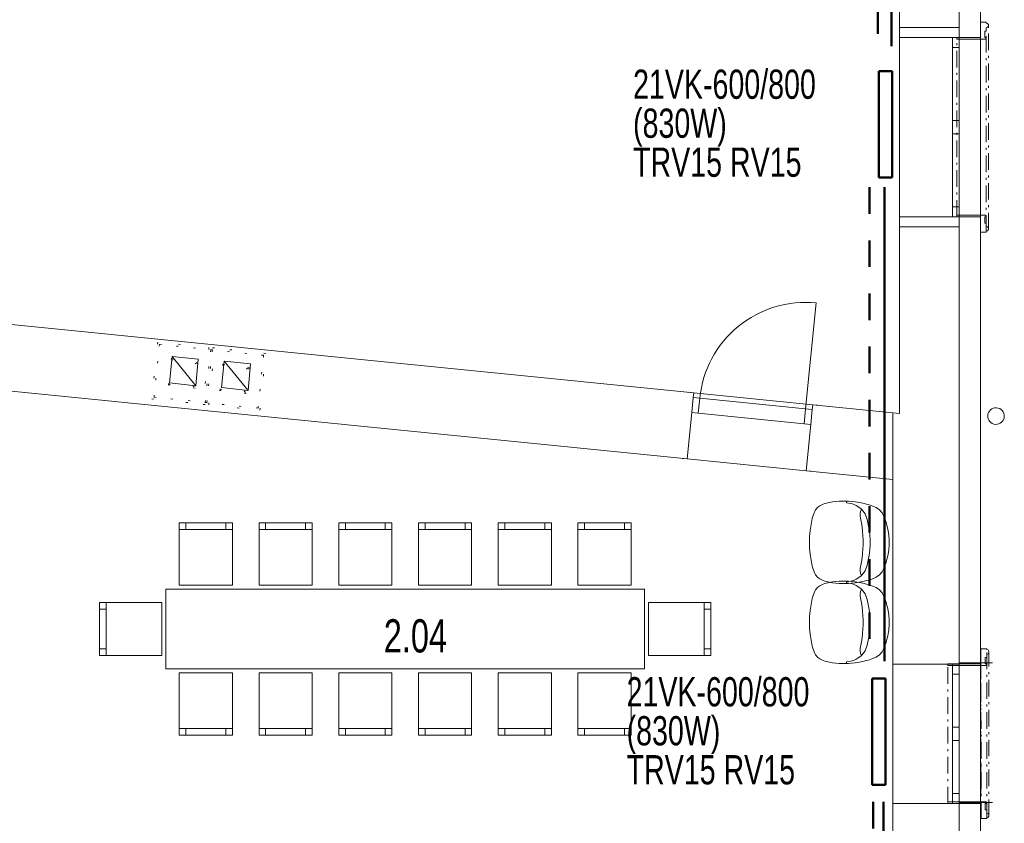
# Model space of a CAD drawing. Header units: millimetres. Extents: x 28262 to 240133, y -152087 to 56534.
# Tile 70 of 107: x 155195 to 162604, y -31110 to -25062. Entities that reach past the tile are written whole.
import ezdxf

# ---------------------------------------------------------------- set-up
doc = ezdxf.new("R2010")
doc.units = ezdxf.units.MM
doc.header["$MEASUREMENT"] = 0
for name, pattern in [('Tečkovaná L', [257.5, 15, -242.5]), ('Čerchovaná M', [225, 125, -42.5, 15, -42.5]), ('Čerchovaná S', [175, 75, -42.5, 15, -42.5]), ('Čárkovaná M', [400, 200, -200])]:
    doc.linetypes.add(name, pattern=pattern)
doc.layers.get('0').update_dxf_attribs({"lineweight": 9})
for name, color, linetype, lineweight in [('--písmo', 7, 'Continuous', 25), ('--TOPEN', 6, 'Continuous', 50), ('--TOPEN_POPIS', 7, 'Continuous', 25), ('--TOPEN_PR_OT', 6, 'Continuous', 50), ('--TOPEN_VR_OT', 5, 'Čárkovaná M', 50), ('Konstrukce - nosné', 7, 'Continuous', 9), ('Nové_3D prvky fasada nove', 7, 'Continuous', 9), ('Nové_3D prvky fasada stavajici', 7, 'Continuous', 13), ('Nové_Interiér - nábytek', 9, 'Continuous', 9), ('Nové_Konstrukce - nosné', 7, 'Continuous', 9), ('Nové_Otvory – Dveře', 7, 'Continuous', 9), ('Nové_Otvory – Okna', 7, 'Continuous', 9), ('Výplně – Řezové', 7, 'Continuous', 9)]:
    doc.layers.add(name, color=color, linetype=linetype, lineweight=lineweight)
doc.layers.add('NonPlottable_0', color=7, linetype='Continuous', lineweight=13, plot=False)
doc.styles.add('styl1', font='arial.ttf', dxfattribs={"width": 0.7, "height": 250})
doc.styles.add('styl5', font='arial.ttf', dxfattribs={"width": 0.7, "height": 220})

msp = doc.modelspace()

# ---------------------------------------------------------------- linework, layer by layer
at = {"layer": '--TOPEN'}
for p, q in [((161659.1, -25449.1), (161659.1, -26249.1)), ((161659.1, -25449.1), (161759.1, -25449.1)), ((161759.1, -26249.1), (161759.1, -25449.1)), ((161659.1, -26249.1), (161759.1, -26249.1)), ((161610.5, -30021.7), (161610.5, -30821.7)), ((161610.5, -30021.7), (161710.5, -30021.7)), ((161710.5, -30821.7), (161710.5, -30021.7)), ((161610.5, -30821.7), (161710.5, -30821.7))]:
    msp.add_line(p, q, dxfattribs=at)
at = {"layer": '--TOPEN_PR_OT'}
for p, q in [((161754.2, -23369.2), (161754.2, -25261.3)), ((161703.1, -26322.9), (161703.1, -29889)), ((161695.9, -30949.3), (161695.9, -32890.5))]:
    msp.add_line(p, q, dxfattribs=at)
at = {"layer": '--TOPEN_VR_OT'}
for p, q in [((161652.1, -23369.2), (161652.1, -25261.3)), ((161588.3, -26322.9), (161588.3, -29889)), ((161616.9, -30949.3), (161616.9, -32912.4))]:
    msp.add_line(p, q, dxfattribs=at)
at = {"linetype": 'Continuous'}
msp.add_line((162265, -35722.3), (162265, -18100.3), dxfattribs=at)
at = {"layer": 'Konstrukce - nosné', "linetype": 'Continuous'}
for p, q in [((161815, -23610.4), (161815, -25120.7)), ((162265, -25120.7), (162265, -23610.4)), ((162115, -25120.7), (161815, -25120.7)), ((162165, -25120.7), (162115, -25120.7)), ((162265, -25120.7), (162165, -25120.7)), ((162115, -26620.7), (161815, -26620.7)), ((161815, -26620.7), (161815, -28025.5)), ((162165, -26620.7), (162115, -26620.7)), ((162265, -26620.7), (162165, -26620.7)), ((162265, -28025.5), (162265, -26620.7)), ((160266.4, -27870.3), (154339.3, -27276.2)), ((154289.4, -27773.7), (160216.5, -28367.8)), ((160266.4, -27870.3), (160229.5, -27866.6)), ((160251.4, -28019.6), (160262.9, -27905.2)), ((160262.9, -27905.2), (160266.4, -27870.3)), ((161146.9, -28109.3), (161158.4, -27994.9)), ((161158.4, -27994.9), (161161.9, -27960.1)), ((161161.9, -27960.1), (161198.7, -27963.8)), ((161814.8, -28025.5), (161161.9, -27960.1)), ((160216.5, -28367.8), (160251.4, -28019.6)), ((160216.5, -28367.8), (160251.4, -28019.6)), ((161764.8, -28025.5), (161764.8, -29912.2)), ((162264.8, -29912.2), (162264.8, -28025.5)), ((161112, -28457.6), (161146.9, -28109.3)), ((161112, -28457.6), (161146.9, -28109.3)), ((160216.5, -28367.8), (160179.7, -28364.1)), ((161112, -28457.6), (161148.8, -28461.3)), ((161112, -28457.6), (161764.9, -28523.1)), ((162214.8, -29912.2), (161764.8, -29912.2)), ((162264.8, -29912.2), (162214.8, -29912.2)), ((162214.8, -30962.2), (161764.8, -30962.2)), ((161764.8, -30962.2), (161764.8, -31408.9)), ((162264.8, -30962.2), (162214.8, -30962.2)), ((162264.8, -31408.9), (162264.8, -30962.2))]:
    msp.add_line(p, q, dxfattribs=at)
at = {"layer": 'Konstrukce - nosné', "linetype": 'Tečkovaná L'}
for p, q in [((156233.7, -27488.7), (156189.6, -27916.4)), ((156247.1, -27505.2), (156206.1, -27903)), ((156206.1, -27903), (156247.1, -27505.2)), ((156661.5, -27532.8), (156233.7, -27488.7)), ((156645, -27546.2), (156247.1, -27505.2)), ((156247.1, -27505.2), (156645, -27546.2)), ((156618.9, -27529.9), (156574.8, -27957.7)), ((156632.3, -27546.4), (156591.2, -27944.3)), ((156591.2, -27944.3), (156632.3, -27546.4)), ((156603.9, -27944.1), (156645, -27546.2)), ((156645, -27546.2), (156603.9, -27944.1)), ((156617.3, -27960.6), (156661.5, -27532.8)), ((157046.7, -27574.1), (156618.9, -27529.9)), ((157030.2, -27587.5), (156632.3, -27546.4)), ((156632.3, -27546.4), (157030.2, -27587.5)), ((156315.8, -27813.8), (156336.3, -27614.9)), ((156336.3, -27614.9), (156535.3, -27635.4)), ((156336.3, -27614.9), (156514.7, -27834.4)), ((156989.1, -27985.3), (157030.2, -27587.5)), ((157030.2, -27587.5), (156989.1, -27985.3)), ((157002.5, -28001.8), (157046.7, -27574.1)), ((156315.8, -27813.8), (156535.3, -27635.4)), ((156535.3, -27635.4), (156514.7, -27834.4)), ((156701, -27855.1), (156721.5, -27656.1)), ((156701, -27855.1), (156920.5, -27676.7)), ((156721.5, -27656.1), (156920.5, -27676.7)), ((156721.5, -27656.1), (156899.9, -27875.6)), ((156920.5, -27676.7), (156899.9, -27875.6)), ((156514.7, -27834.4), (156315.8, -27813.8)), ((156899.9, -27875.6), (156701, -27855.1)), ((156189.6, -27916.4), (156617.3, -27960.6)), ((156206.1, -27903), (156603.9, -27944.1)), ((156603.9, -27944.1), (156206.1, -27903)), ((156574.8, -27957.7), (157002.5, -28001.8)), ((156591.2, -27944.3), (156989.1, -27985.3)), ((156989.1, -27985.3), (156591.2, -27944.3))]:
    msp.add_line(p, q, dxfattribs=at)
at = {"layer": 'NonPlottable_0'}
for p, q in [((162264.8, -23540.4), (162264.8, -25195.7)), ((162424.8, -25195.7), (162424.8, -23540.4)), ((162467.9, -25081.5), (162424.8, -25081.5)), ((162424.8, -25081.5), (162424.8, -25195.8)), ((162467.9, -25088.1), (162467.9, -25081.5)), ((162478.1, -25091.4), (162467.9, -25088.1)), ((162484.5, -25100.1), (162478.1, -25091.4)), ((162478.1, -25119.7), (162484.5, -25110.9)), ((162484.5, -25110.9), (162484.5, -25100.1)), ((162456.5, -25195.8), (162456.5, -25148)), ((162456.5, -25148), (162467.9, -25148)), ((162467.9, -25123), (162478.1, -25119.7)), ((162467.9, -25148), (162467.9, -25123)), ((162424.8, -25195.8), (162246.9, -25195.8)), ((162246.9, -25195.8), (162246.9, -25208.5)), ((162246.9, -25208.5), (162465.7, -25208.5)), ((162264.8, -25195.7), (162324.8, -25195.7)), ((162324.8, -25195.7), (162424.8, -25195.7)), ((162465.7, -25195.8), (162456.5, -25195.8)), ((162465.7, -25208.5), (162465.7, -25195.8)), ((162465.7, -26533.1), (162246.9, -26533.1)), ((162246.9, -26533.1), (162246.9, -26545.8)), ((162246.9, -26545.8), (162424.8, -26545.8)), ((162324.8, -26545.7), (162264.8, -26545.7)), ((162264.8, -26545.7), (162264.8, -29903.7)), ((162424.8, -26545.7), (162324.8, -26545.7)), ((162424.8, -29903.7), (162424.8, -26545.7)), ((162424.8, -26545.8), (162424.8, -26660.1)), ((162456.5, -26593.6), (162456.5, -26545.8)), ((162456.5, -26545.8), (162465.7, -26545.8)), ((162467.9, -26593.6), (162456.5, -26593.6)), ((162465.7, -26545.8), (162465.7, -26533.1)), ((162467.9, -26618.6), (162467.9, -26593.6)), ((162424.8, -26660.1), (162467.9, -26660.1)), ((162478.1, -26621.9), (162467.9, -26618.6)), ((162467.9, -26653.6), (162478.1, -26650.2)), ((162467.9, -26660.1), (162467.9, -26653.6)), ((162484.5, -26630.7), (162478.1, -26621.9)), ((162478.1, -26650.2), (162484.5, -26641.5)), ((162484.5, -26641.5), (162484.5, -26630.7)), ((162471, -29796.1), (162427.9, -29796.1)), ((162427.9, -29796.1), (162428, -29910.4)), ((162471, -29802.6), (162471, -29796.1)), ((162481.3, -29805.9), (162471, -29802.6)), ((162471, -29837.6), (162481.3, -29834.2)), ((162471, -29862.5), (162471, -29837.6)), ((162487.6, -29814.7), (162481.3, -29805.9)), ((162481.3, -29834.2), (162487.6, -29825.5)), ((162487.6, -29825.5), (162487.6, -29814.7)), ((162428, -29910.4), (162178.7, -29910.5)), ((162178.7, -29910.5), (162178.7, -29923.3)), ((162178.7, -29923.3), (162468.9, -29923.1)), ((162264.8, -29903.7), (162424.8, -29903.7)), ((162459.7, -29910.4), (162459.7, -29862.5)), ((162459.7, -29862.5), (162471, -29862.5)), ((162468.9, -29910.4), (162459.7, -29910.4)), ((162468.9, -29923.1), (162468.9, -29910.4)), ((162469.5, -30947.6), (162179.3, -30947.8)), ((162179.3, -30947.8), (162179.3, -30960.5)), ((162179.3, -30960.5), (162428.6, -30960.4)), ((162424.8, -30953.7), (162264.8, -30953.7)), ((162264.8, -30953.7), (162264.8, -32843.7)), ((162424.8, -32843.7), (162424.8, -30953.7)), ((162428.6, -30960.4), (162428.7, -31074.7)), ((162460.3, -31008.2), (162460.3, -30960.4)), ((162460.3, -30960.4), (162469.5, -30960.4)), ((162469.5, -30960.4), (162469.5, -30947.6)), ((162471.7, -31008.2), (162460.3, -31008.2)), ((162471.7, -31033.2), (162471.7, -31008.2)), ((162482, -31036.5), (162471.7, -31033.2)), ((162488.4, -31045.2), (162482, -31036.5)), ((162428.7, -31074.7), (162471.7, -31074.6)), ((162471.7, -31068.1), (162482, -31064.8)), ((162471.7, -31074.6), (162471.7, -31068.1)), ((162482, -31064.8), (162488.4, -31056)), ((162488.4, -31056), (162488.4, -31045.2))]:
    msp.add_line(p, q, dxfattribs=at)
at = {"layer": 'Nové_3D prvky fasada nove', "linetype": 'Čerchovaná M'}
for p, q in [((162424.8, -26660.1), (162424.8, -25081.5)), ((162424.8, -25081.5), (162467.9, -25081.5)), ((162424.8, -25195.8), (162424.8, -25081.5)), ((162424.8, -25081.5), (162467.9, -25081.5)), ((162467.9, -26660.1), (162467.9, -25081.5)), ((162467.9, -25081.5), (162467.9, -25088.1)), ((162467.9, -25088.1), (162478.1, -25091.4)), ((162467.9, -25088.1), (162478.1, -25091.4)), ((162478.1, -25091.4), (162484.5, -25100.1)), ((162478.1, -25091.4), (162484.5, -25100.1)), ((162484.5, -25110.9), (162478.1, -25119.7)), ((162484.5, -26641.5), (162484.5, -25100.1)), ((162484.5, -25100.1), (162484.5, -25110.9)), ((162456.5, -25148), (162456.5, -25195.8)), ((162467.9, -25148), (162456.5, -25148)), ((162478.1, -25119.7), (162467.9, -25123)), ((162467.9, -25123), (162467.9, -25148)), ((162246.9, -26545.8), (162246.9, -25195.8)), ((162246.9, -25195.8), (162424.8, -25195.8)), ((162246.9, -25208.5), (162246.9, -25195.8)), ((162246.9, -25195.8), (162424.8, -25195.8)), ((162465.7, -25208.5), (162246.9, -25208.5)), ((162456.5, -25195.8), (162465.7, -25195.8)), ((162465.7, -25195.8), (162465.7, -25208.5)), ((162465.7, -26533.1), (162246.9, -26533.1)), ((162246.9, -26533.1), (162246.9, -26545.8)), ((162246.9, -26545.8), (162424.8, -26545.8)), ((162246.9, -26545.8), (162424.8, -26545.8)), ((162424.8, -26545.8), (162424.8, -26660.1)), ((162456.5, -26545.8), (162465.7, -26545.8)), ((162456.5, -26593.6), (162456.5, -26545.8)), ((162467.9, -26593.6), (162456.5, -26593.6)), ((162465.7, -26545.8), (162465.7, -26533.1)), ((162467.9, -26618.6), (162467.9, -26593.6)), ((162424.8, -26660.1), (162467.9, -26660.1)), ((162424.8, -26660.1), (162467.9, -26660.1)), ((162478.1, -26621.9), (162467.9, -26618.6)), ((162467.9, -26653.6), (162478.1, -26650.2)), ((162467.9, -26653.6), (162478.1, -26650.2)), ((162467.9, -26660.1), (162467.9, -26653.6)), ((162484.5, -26630.7), (162478.1, -26621.9)), ((162478.1, -26650.2), (162484.5, -26641.5)), ((162478.1, -26650.2), (162484.5, -26641.5)), ((162484.5, -26641.5), (162484.5, -26630.7)), ((162428.7, -31074.7), (162427.9, -29796.1)), ((162427.9, -29796.1), (162471, -29796.1)), ((162428, -29910.4), (162427.9, -29796.1)), ((162427.9, -29796.1), (162471, -29796.1)), ((162471.7, -31074.6), (162471, -29796.1)), ((162471, -29796.1), (162471, -29802.6)), ((162471, -29802.6), (162481.3, -29805.9)), ((162471, -29802.6), (162481.3, -29805.9)), ((162481.3, -29834.2), (162471, -29837.6)), ((162471, -29837.6), (162471, -29862.5)), ((162481.3, -29805.9), (162487.6, -29814.7)), ((162481.3, -29805.9), (162487.6, -29814.7)), ((162487.6, -29825.5), (162481.3, -29834.2)), ((162488.4, -31056), (162487.6, -29814.7)), ((162487.6, -29814.7), (162487.6, -29825.5)), ((162178.7, -29910.5), (162428, -29910.4)), ((162178.7, -29910.5), (162428, -29910.4)), ((162179.3, -30960.5), (162178.7, -29910.5)), ((162178.7, -29923.3), (162178.7, -29910.5)), ((162468.9, -29923.1), (162178.7, -29923.3)), ((162459.7, -29862.5), (162459.7, -29910.4)), ((162471, -29862.5), (162459.7, -29862.5)), ((162459.7, -29910.4), (162468.9, -29910.4)), ((162468.9, -29910.4), (162468.9, -29923.1)), ((162469.5, -30947.6), (162179.3, -30947.8)), ((162179.3, -30947.8), (162179.3, -30960.5)), ((162179.3, -30960.5), (162428.6, -30960.4)), ((162179.3, -30960.5), (162428.6, -30960.4)), ((162428.6, -30960.4), (162428.7, -31074.7)), ((162460.3, -30960.4), (162469.5, -30960.4)), ((162460.3, -31008.2), (162460.3, -30960.4)), ((162469.5, -30960.4), (162469.5, -30947.6)), ((162471.7, -31008.2), (162460.3, -31008.2)), ((162471.7, -31033.2), (162471.7, -31008.2)), ((162482, -31036.5), (162471.7, -31033.2)), ((162488.4, -31045.2), (162482, -31036.5)), ((162428.7, -31074.7), (162471.7, -31074.6)), ((162428.7, -31074.7), (162471.7, -31074.6)), ((162471.7, -31068.1), (162482, -31064.8)), ((162471.7, -31068.1), (162482, -31064.8)), ((162471.7, -31074.6), (162471.7, -31068.1)), ((162482, -31064.8), (162488.4, -31056)), ((162482, -31064.8), (162488.4, -31056)), ((162488.4, -31056), (162488.4, -31045.2))]:
    msp.add_line(p, q, dxfattribs=at)
at = {"layer": 'Nové_3D prvky fasada nove', "linetype": 'Continuous'}
for p, q in [((162424.8, -25081.5), (162424.8, -25195.8)), ((162467.9, -25081.5), (162424.8, -25081.5)), ((162467.9, -25081.5), (162467.9, -25088.1)), ((162467.9, -25088.1), (162478.1, -25091.4)), ((162478.1, -25091.4), (162484.5, -25100.1)), ((162484.5, -25110.9), (162478.1, -25119.7)), ((162484.5, -25100.1), (162484.5, -25110.9)), ((162456.5, -25148), (162456.5, -25195.8)), ((162467.9, -25148), (162456.5, -25148)), ((162478.1, -25119.7), (162467.9, -25123)), ((162467.9, -25123), (162467.9, -25148)), ((162424.8, -25195.8), (162246.9, -25195.8)), ((162246.9, -25195.8), (162246.9, -25208.5)), ((162465.7, -25208.5), (162246.9, -25208.5)), ((162465.7, -25195.8), (162456.5, -25195.8)), ((162465.7, -25195.8), (162465.7, -25208.5)), ((162465.7, -26533.1), (162246.9, -26533.1)), ((162246.9, -26533.1), (162246.9, -26545.8)), ((162424.8, -26545.8), (162246.9, -26545.8)), ((162424.8, -26545.8), (162424.8, -26660.1)), ((162456.5, -26545.8), (162456.5, -26593.6)), ((162465.7, -26545.8), (162456.5, -26545.8)), ((162467.9, -26593.6), (162456.5, -26593.6)), ((162465.7, -26533.1), (162465.7, -26545.8)), ((162467.9, -26593.6), (162467.9, -26618.6)), ((162467.9, -26660.1), (162424.8, -26660.1)), ((162467.9, -26618.6), (162478.1, -26621.9)), ((162478.1, -26650.2), (162467.9, -26653.6)), ((162467.9, -26653.6), (162467.9, -26660.1)), ((162478.1, -26621.9), (162484.5, -26630.7)), ((162484.5, -26641.5), (162478.1, -26650.2)), ((162484.5, -26630.7), (162484.5, -26641.5)), ((162427.9, -29796.1), (162428, -29910.4)), ((162471, -29796.1), (162427.9, -29796.1)), ((162471, -29796.1), (162471, -29802.6)), ((162471, -29802.6), (162481.3, -29805.9)), ((162481.3, -29834.2), (162471, -29837.6)), ((162471, -29837.6), (162471, -29862.5)), ((162481.3, -29805.9), (162487.6, -29814.7)), ((162487.6, -29825.5), (162481.3, -29834.2)), ((162487.6, -29814.7), (162487.6, -29825.5)), ((162428, -29910.4), (162178.7, -29910.5)), ((162178.7, -29910.5), (162178.7, -29923.3)), ((162468.9, -29923.1), (162178.7, -29923.3)), ((162459.7, -29862.5), (162459.7, -29910.4)), ((162471, -29862.5), (162459.7, -29862.5)), ((162468.9, -29910.4), (162459.7, -29910.4)), ((162468.9, -29910.4), (162468.9, -29923.1)), ((162469.5, -30947.6), (162179.3, -30947.8)), ((162179.3, -30947.8), (162179.3, -30960.5)), ((162428.6, -30960.4), (162179.3, -30960.5)), ((162428.6, -30960.4), (162428.7, -31074.7)), ((162460.3, -30960.4), (162460.3, -31008.2)), ((162469.5, -30960.4), (162460.3, -30960.4)), ((162469.5, -30947.6), (162469.5, -30960.4)), ((162471.7, -31008.2), (162460.3, -31008.2)), ((162471.7, -31008.2), (162471.7, -31033.2)), ((162471.7, -31033.2), (162482, -31036.5)), ((162482, -31036.5), (162488.4, -31045.2)), ((162471.7, -31074.6), (162428.7, -31074.7)), ((162482, -31064.8), (162471.7, -31068.1)), ((162471.7, -31068.1), (162471.7, -31074.6)), ((162488.4, -31056), (162482, -31064.8)), ((162488.4, -31045.2), (162488.4, -31056))]:
    msp.add_line(p, q, dxfattribs=at)
at = {"layer": 'Nové_3D prvky fasada nove', "linetype": 'Čerchovaná S'}
for p, q in [((162424.8, -26660.1), (162424.8, -25081.5)), ((162428.3, -31075.7), (162427.9, -29796.1))]:
    msp.add_line(p, q, dxfattribs=at)
at = {"layer": 'Nové_3D prvky fasada stavajici', "linetype": 'Continuous'}
for start, end in [(356.29402, 176.29402), (176.29402, 356.29402)]:
    msp.add_arc((162541.1, -28045.5), 62.5, start, end, dxfattribs=at)
at = {"layer": 'Nové_Interiér - nábytek', "linetype": 'Continuous'}
for p, q in [((156796, -28848), (156396, -28848)), ((156396, -28848), (156396, -29318)), ((156446, -28898), (156446, -28848)), ((156746, -28898), (156746, -28848)), ((156796, -29318), (156796, -28848)), ((157396, -28848), (156996, -28848)), ((156996, -28848), (156996, -29318)), ((157046, -28898), (157046, -28848)), ((157346, -28898), (157346, -28848)), ((157396, -29318), (157396, -28848)), ((157996, -28848), (157596, -28848)), ((157596, -28848), (157596, -29318)), ((157646, -28898), (157646, -28848)), ((157946, -28898), (157946, -28848)), ((157996, -29318), (157996, -28848)), ((158596, -28848), (158196, -28848)), ((158196, -28848), (158196, -29318)), ((158246, -28898), (158246, -28848)), ((158546, -28898), (158546, -28848)), ((158596, -29318), (158596, -28848)), ((159196, -28848), (158796, -28848)), ((158796, -28848), (158796, -29318)), ((158846, -28898), (158846, -28848)), ((159146, -28898), (159146, -28848)), ((159196, -29318), (159196, -28848)), ((159796, -28848), (159396, -28848)), ((159396, -28848), (159396, -29318)), ((159446, -28898), (159446, -28848)), ((159746, -28898), (159746, -28848)), ((159796, -29318), (159796, -28848)), ((156396, -28898), (156796, -28898)), ((156996, -28898), (157396, -28898)), ((157596, -28898), (157996, -28898)), ((158196, -28898), (158596, -28898)), ((158796, -28898), (159196, -28898)), ((159396, -28898), (159796, -28898)), ((156396, -29318), (156796, -29318)), ((156996, -29318), (157396, -29318)), ((157596, -29318), (157996, -29318)), ((158196, -29318), (158596, -29318)), ((158796, -29318), (159196, -29318)), ((159396, -29318), (159796, -29318)), ((159896, -29348), (156296, -29348)), ((156296, -29348), (156296, -29948)), ((159896, -29948), (159896, -29348)), ((156266, -29448), (155796, -29448)), ((155796, -29448), (155796, -29848)), ((155846, -29848), (155846, -29448)), ((156266, -29848), (156266, -29448)), ((159926, -29448), (159926, -29848)), ((160396, -29448), (159926, -29448)), ((160346, -29448), (160346, -29848)), ((160396, -29848), (160396, -29448)), ((155846, -29498), (155796, -29498)), ((160346, -29498), (160396, -29498)), ((155846, -29798), (155796, -29798)), ((155796, -29848), (156266, -29848)), ((159926, -29848), (160396, -29848)), ((160346, -29798), (160396, -29798)), ((156296, -29948), (159896, -29948)), ((156396, -29978), (156796, -29978)), ((156396, -30448), (156396, -29978)), ((156796, -29978), (156796, -30448)), ((156996, -29978), (157396, -29978)), ((156996, -30448), (156996, -29978)), ((157396, -29978), (157396, -30448)), ((157596, -29978), (157996, -29978)), ((157596, -30448), (157596, -29978)), ((157996, -29978), (157996, -30448)), ((158196, -29978), (158596, -29978)), ((158196, -30448), (158196, -29978)), ((158596, -29978), (158596, -30448)), ((158796, -29978), (159196, -29978)), ((158796, -30448), (158796, -29978)), ((159196, -29978), (159196, -30448)), ((159396, -29978), (159796, -29978)), ((159396, -30448), (159396, -29978)), ((159796, -29978), (159796, -30448)), ((156396, -30398), (156796, -30398)), ((156796, -30448), (156396, -30448)), ((156446, -30398), (156446, -30448)), ((156746, -30398), (156746, -30448)), ((156996, -30398), (157396, -30398)), ((157396, -30448), (156996, -30448)), ((157046, -30398), (157046, -30448)), ((157346, -30398), (157346, -30448)), ((157596, -30398), (157996, -30398)), ((157996, -30448), (157596, -30448)), ((157646, -30398), (157646, -30448)), ((157946, -30398), (157946, -30448)), ((158196, -30398), (158596, -30398)), ((158596, -30448), (158196, -30448)), ((158246, -30398), (158246, -30448)), ((158546, -30398), (158546, -30448)), ((158796, -30398), (159196, -30398)), ((159196, -30448), (158796, -30448)), ((158846, -30398), (158846, -30448)), ((159146, -30398), (159146, -30448)), ((159396, -30398), (159796, -30398)), ((159796, -30448), (159396, -30448)), ((159446, -30398), (159446, -30448)), ((159746, -30398), (159746, -30448))]:
    msp.add_line(p, q, dxfattribs=at)
at = {"layer": 'Nové_Konstrukce - nosné', "linetype": 'Continuous'}
for p, q in [((162264.8, -23540.4), (162264.8, -25195.7)), ((162424.8, -25195.7), (162424.8, -23540.4)), ((161815, -25120.7), (161815, -25195.7)), ((162265, -25195.7), (162265, -25120.7)), ((162265, -25195.7), (161815, -25195.7)), ((161815, -26545.7), (161815, -26620.7)), ((161815, -26545.7), (162265, -26545.7)), ((162264.8, -26545.7), (162264.8, -29903.7)), ((162265, -26620.7), (162265, -26545.7)), ((162424.8, -29903.7), (162424.8, -26545.7)), ((161200.7, -28730.3), (161184.2, -28750.9)), ((161216.7, -28720.9), (161200.7, -28730.3)), ((161239.5, -28709.6), (161216.7, -28720.9)), ((161253.4, -28704), (161239.5, -28709.6)), ((161265.9, -28700.4), (161253.4, -28704)), ((161297.6, -28693.4), (161265.9, -28700.4)), ((161311.8, -28691.2), (161297.6, -28693.4)), ((161335.1, -28688.6), (161311.8, -28691.2)), ((161361.9, -28687), (161335.1, -28688.6)), ((161381.6, -28686), (161361.9, -28687)), ((161416, -28685.9), (161381.6, -28686)), ((161432, -28686.8), (161416, -28685.9)), ((161416, -28697.8), (161416, -28685.9)), ((161416, -28697.8), (161447.9, -28702.8)), ((161454.9, -28688.7), (161432, -28686.8)), ((161447.9, -28702.8), (161468.9, -28709.6)), ((161480.5, -28690.9), (161454.9, -28688.7)), ((161468.9, -28709.6), (161489.4, -28719)), ((161496.2, -28693.3), (161480.5, -28690.9)), ((161489.4, -28719), (161509.5, -28731.2)), ((161525.5, -28697.9), (161496.2, -28693.3)), ((161509.5, -28731.2), (161525.4, -28743)), ((161525.4, -28743), (161529.1, -28747)), ((161539.1, -28700.9), (161525.5, -28697.9)), ((161567.7, -28707.6), (161539.1, -28700.9)), ((161582.7, -28712.2), (161567.7, -28707.6)), ((161606.8, -28720), (161582.7, -28712.2)), ((161638.8, -28732.6), (161606.8, -28720)), ((161664.7, -28750.9), (161638.8, -28732.6)), ((161158.3, -28816.7), (161149.3, -28861.3)), ((161162.7, -28801.8), (161158.3, -28816.7)), ((161172.1, -28774.5), (161162.7, -28801.8)), ((161177.2, -28762.4), (161172.1, -28774.5)), ((161184.2, -28750.9), (161177.2, -28762.4)), ((161518.7, -28781.5), (161518.9, -28780.3)), ((161519.3, -28799.9), (161518.7, -28781.5)), ((161518.9, -28780.3), (161521.2, -28763.1)), ((161523.8, -28825.3), (161519.3, -28799.9)), ((161521.2, -28763.1), (161529.1, -28747)), ((161529.1, -28747), (161540.4, -28759.3)), ((161540.4, -28759.3), (161556, -28781.9)), ((161556, -28781.9), (161570.6, -28824.9)), ((161684.3, -28774.4), (161664.7, -28750.9)), ((161691, -28788.1), (161684.3, -28774.4)), ((161705.4, -28821.2), (161691, -28788.1)), ((161149.3, -28861.3), (161142.9, -28906.2)), ((161530.5, -28861.1), (161523.8, -28825.3)), ((161536.5, -28906.1), (161530.5, -28861.1)), ((161570.6, -28824.9), (161580.4, -28862)), ((161580.4, -28862), (161587.9, -28899.8)), ((161711.1, -28837.5), (161705.4, -28821.2)), ((161718.2, -28859.1), (161711.1, -28837.5)), ((161727.6, -28895.4), (161718.2, -28859.1)), ((161139.1, -28951.5), (161137.9, -28995.9)), ((161142.9, -28906.2), (161139.1, -28951.5)), ((161540, -28950.9), (161536.5, -28906.1)), ((161540.5, -28971.4), (161540, -28950.9)), ((161587.9, -28899.8), (161592.9, -28938)), ((161592.9, -28938), (161595.4, -28976.6)), ((161734.7, -28938.2), (161727.6, -28895.4)), ((161737.6, -28976.1), (161734.7, -28938.2)), ((161137.9, -28995.9), (161139.1, -29040.2)), ((161139.1, -29040.2), (161142.9, -29085.5)), ((161540, -29040.8), (161540.5, -29020.3)), ((161541.2, -28995.9), (161540.5, -28971.4)), ((161540.5, -29020.3), (161541.2, -28995.9)), ((161595.4, -29015.2), (161592.9, -29053.7)), ((161595.4, -28976.6), (161595.4, -28995.9)), ((161595.4, -28995.9), (161595.4, -29015.2)), ((161734.7, -29053.5), (161737.6, -29015.6)), ((161737.9, -28995.9), (161737.6, -28976.1)), ((161737.6, -29015.6), (161737.9, -28995.9)), ((161142.9, -29085.5), (161149.3, -29130.5)), ((161530.5, -29130.6), (161536.5, -29085.6)), ((161536.5, -29085.6), (161540, -29040.8)), ((161587.9, -29091.9), (161580.4, -29129.7)), ((161592.9, -29053.7), (161587.9, -29091.9)), ((161718.2, -29132.6), (161727.6, -29096.3)), ((161727.6, -29096.3), (161734.7, -29053.5)), ((161149.3, -29130.5), (161158.3, -29175)), ((161158.3, -29175), (161162.7, -29190)), ((161519.3, -29191.9), (161523.8, -29166.5)), ((161523.8, -29166.5), (161530.5, -29130.6)), ((161570.6, -29166.8), (161556, -29209.8)), ((161580.4, -29129.7), (161570.6, -29166.8)), ((161691, -29203.6), (161705.4, -29170.5)), ((161705.4, -29170.5), (161711.1, -29154.2)), ((161711.1, -29154.2), (161718.2, -29132.6)), ((161162.7, -29190), (161172.1, -29217.3)), ((161172.1, -29217.3), (161177.2, -29229.3)), ((161177.2, -29229.3), (161184.2, -29240.9)), ((161184.2, -29240.9), (161200.7, -29261.4)), ((161200.7, -29261.4), (161216.7, -29270.8)), ((161489.4, -29272.7), (161509.5, -29260.6)), ((161509.5, -29260.6), (161525.4, -29248.8)), ((161518.7, -29210.2), (161519.3, -29191.9)), ((161518.9, -29211.4), (161518.7, -29210.2)), ((161521.2, -29228.6), (161518.9, -29211.4)), ((161529.1, -29244.7), (161521.2, -29228.6)), ((161525.4, -29248.8), (161529.1, -29244.7)), ((161540.4, -29232.5), (161529.1, -29244.7)), ((161556, -29209.8), (161540.4, -29232.5)), ((161606.8, -29271.8), (161638.8, -29259.1)), ((161638.8, -29259.1), (161664.7, -29240.9)), ((161664.7, -29240.9), (161684.3, -29217.3)), ((161684.3, -29217.3), (161691, -29203.6)), ((161200.7, -29332.3), (161184.2, -29352.8)), ((161216.7, -29322.8), (161200.7, -29332.3)), ((161216.7, -29270.8), (161239.5, -29282.1)), ((161239.5, -29311.5), (161216.7, -29322.8)), ((161239.5, -29282.1), (161253.4, -29287.7)), ((161253.4, -29306), (161239.5, -29311.5)), ((161253.4, -29287.7), (161265.9, -29291.3)), ((161265.9, -29302.3), (161253.4, -29306)), ((161265.9, -29291.3), (161297.6, -29298.3)), ((161297.6, -29295.3), (161265.9, -29302.3)), ((161311.8, -29293.2), (161297.6, -29295.3)), ((161297.6, -29298.3), (161311.8, -29300.5)), ((161335.1, -29290.5), (161311.8, -29293.2)), ((161311.8, -29300.5), (161335.1, -29303.1)), ((161361.9, -29288.9), (161335.1, -29290.5)), ((161335.1, -29303.1), (161361.9, -29304.8)), ((161381.6, -29288), (161361.9, -29288.9)), ((161361.9, -29304.8), (161381.6, -29305.7)), ((161416, -29287.8), (161381.6, -29288)), ((161381.6, -29305.7), (161416, -29305.9)), ((161432, -29288.7), (161416, -29287.8)), ((161416, -29299.7), (161416, -29287.8)), ((161416, -29293.9), (161447.9, -29289)), ((161416, -29293.9), (161416, -29305.9)), ((161416, -29299.7), (161447.9, -29304.7)), ((161416, -29305.9), (161432, -29304.9)), ((161454.9, -29290.6), (161432, -29288.7)), ((161432, -29304.9), (161454.9, -29303)), ((161447.9, -29289), (161468.9, -29282.2)), ((161447.9, -29304.7), (161468.9, -29311.5)), ((161480.5, -29292.9), (161454.9, -29290.6)), ((161454.9, -29303), (161480.5, -29300.8)), ((161468.9, -29282.2), (161489.4, -29272.7)), ((161468.9, -29311.5), (161489.4, -29321)), ((161496.2, -29295.2), (161480.5, -29292.9)), ((161480.5, -29300.8), (161496.2, -29298.4)), ((161489.4, -29321), (161509.5, -29333.1)), ((161496.2, -29298.4), (161525.5, -29293.8)), ((161525.5, -29299.8), (161496.2, -29295.2)), ((161509.5, -29333.1), (161525.4, -29344.9)), ((161525.5, -29293.8), (161539.1, -29290.8)), ((161539.1, -29302.9), (161525.5, -29299.8)), ((161539.1, -29290.8), (161567.7, -29284.1)), ((161567.7, -29309.6), (161539.1, -29302.9)), ((161567.7, -29284.1), (161582.7, -29279.5)), ((161582.7, -29314.2), (161567.7, -29309.6)), ((161582.7, -29279.5), (161606.8, -29271.8)), ((161606.8, -29321.9), (161582.7, -29314.2)), ((161638.8, -29334.5), (161606.8, -29321.9)), ((161664.7, -29352.8), (161638.8, -29334.5)), ((161162.7, -29403.7), (161158.3, -29418.6)), ((161172.1, -29376.4), (161162.7, -29403.7)), ((161177.2, -29364.3), (161172.1, -29376.4)), ((161184.2, -29352.8), (161177.2, -29364.3)), ((161518.7, -29383.4), (161518.9, -29382.2)), ((161519.3, -29401.8), (161518.7, -29383.4)), ((161518.9, -29382.2), (161521.2, -29365)), ((161523.8, -29427.2), (161519.3, -29401.8)), ((161521.2, -29365), (161529.1, -29348.9)), ((161525.4, -29344.9), (161529.1, -29348.9)), ((161529.1, -29348.9), (161540.4, -29361.2)), ((161540.4, -29361.2), (161556, -29383.8)), ((161556, -29383.8), (161570.6, -29426.8)), ((161684.3, -29376.4), (161664.7, -29352.8)), ((161691, -29390), (161684.3, -29376.4)), ((161705.4, -29423.1), (161691, -29390)), ((161149.3, -29463.2), (161142.9, -29508.1)), ((161158.3, -29418.6), (161149.3, -29463.2)), ((161530.5, -29463), (161523.8, -29427.2)), ((161536.5, -29508), (161530.5, -29463)), ((161570.6, -29426.8), (161580.4, -29464)), ((161580.4, -29464), (161587.9, -29501.7)), ((161711.1, -29439.5), (161705.4, -29423.1)), ((161718.2, -29461.1), (161711.1, -29439.5)), ((161727.6, -29497.3), (161718.2, -29461.1)), ((161139.1, -29553.5), (161137.9, -29597.8)), ((161142.9, -29508.1), (161139.1, -29553.5)), ((161540, -29552.8), (161536.5, -29508)), ((161540.5, -29573.4), (161540, -29552.8)), ((161587.9, -29501.7), (161592.9, -29540)), ((161592.9, -29540), (161595.4, -29578.5)), ((161734.7, -29540.1), (161727.6, -29497.3)), ((161737.6, -29578.1), (161734.7, -29540.1)), ((161137.9, -29597.8), (161139.1, -29642.1)), ((161540, -29642.8), (161540.5, -29622.2)), ((161541.2, -29597.8), (161540.5, -29573.4)), ((161540.5, -29622.2), (161541.2, -29597.8)), ((161595.4, -29617.1), (161592.9, -29655.6)), ((161595.4, -29578.5), (161595.4, -29597.8)), ((161595.4, -29597.8), (161595.4, -29617.1)), ((161734.7, -29655.5), (161737.6, -29617.5)), ((161737.9, -29597.8), (161737.6, -29578.1)), ((161737.6, -29617.5), (161737.9, -29597.8)), ((161139.1, -29642.1), (161142.9, -29687.4)), ((161142.9, -29687.4), (161149.3, -29732.4)), ((161530.5, -29732.5), (161536.5, -29687.5)), ((161536.5, -29687.5), (161540, -29642.8)), ((161587.9, -29693.8), (161580.4, -29731.6)), ((161592.9, -29655.6), (161587.9, -29693.8)), ((161718.2, -29734.5), (161727.6, -29698.2)), ((161727.6, -29698.2), (161734.7, -29655.5)), ((161149.3, -29732.4), (161158.3, -29776.9)), ((161158.3, -29776.9), (161162.7, -29791.9)), ((161519.3, -29793.8), (161523.8, -29768.4)), ((161523.8, -29768.4), (161530.5, -29732.5)), ((161570.6, -29768.7), (161556, -29811.7)), ((161580.4, -29731.6), (161570.6, -29768.7)), ((161691, -29805.5), (161705.4, -29772.4)), ((161705.4, -29772.4), (161711.1, -29756.1)), ((161711.1, -29756.1), (161718.2, -29734.5)), ((161162.7, -29791.9), (161172.1, -29819.2)), ((161172.1, -29819.2), (161177.2, -29831.2)), ((161177.2, -29831.2), (161184.2, -29842.8)), ((161184.2, -29842.8), (161200.7, -29863.3)), ((161509.5, -29862.5), (161525.4, -29850.7)), ((161518.7, -29812.1), (161519.3, -29793.8)), ((161518.9, -29813.3), (161518.7, -29812.1)), ((161521.2, -29830.5), (161518.9, -29813.3)), ((161529.1, -29846.6), (161521.2, -29830.5)), ((161525.4, -29850.7), (161529.1, -29846.6)), ((161540.4, -29834.4), (161529.1, -29846.6)), ((161556, -29811.7), (161540.4, -29834.4)), ((161638.8, -29861), (161664.7, -29842.8)), ((161664.7, -29842.8), (161684.3, -29819.2)), ((161684.3, -29819.2), (161691, -29805.5)), ((161200.7, -29863.3), (161216.7, -29872.7)), ((161216.7, -29872.7), (161239.5, -29884.1)), ((161239.5, -29884.1), (161253.4, -29889.6)), ((161253.4, -29889.6), (161265.9, -29893.3)), ((161265.9, -29893.3), (161297.6, -29900.3)), ((161297.6, -29900.3), (161311.8, -29902.4)), ((161311.8, -29902.4), (161335.1, -29905.1)), ((161335.1, -29905.1), (161361.9, -29906.7)), ((161361.9, -29906.7), (161381.6, -29907.6)), ((161381.6, -29907.6), (161416, -29907.8)), ((161416, -29895.8), (161447.9, -29890.9)), ((161416, -29895.8), (161416, -29907.8)), ((161416, -29907.8), (161432, -29906.8)), ((161432, -29906.8), (161454.9, -29904.9)), ((161447.9, -29890.9), (161468.9, -29884.1)), ((161454.9, -29904.9), (161480.5, -29902.7)), ((161468.9, -29884.1), (161489.4, -29874.6)), ((161480.5, -29902.7), (161496.2, -29900.4)), ((161489.4, -29874.6), (161509.5, -29862.5)), ((161496.2, -29900.4), (161525.5, -29895.7)), ((161525.5, -29895.7), (161539.1, -29892.7)), ((161539.1, -29892.7), (161567.7, -29886)), ((161567.7, -29886), (161582.7, -29881.4)), ((161582.7, -29881.4), (161606.8, -29873.7)), ((161606.8, -29873.7), (161638.8, -29861)), ((162514.8, -29903.7), (162264.8, -29903.7)), ((162514.8, -29903.7), (162424.8, -29903.7)), ((162514.8, -30953.7), (162264.8, -30953.7)), ((162264.8, -30953.7), (162264.8, -32843.7)), ((162514.8, -30953.7), (162424.8, -30953.7)), ((162424.8, -32843.7), (162424.8, -30953.7))]:
    msp.add_line(p, q, dxfattribs=at)
at = {"layer": 'Nové_Otvory – Dveře', "linetype": 'Continuous'}
for p, q in [((161108.6, -27989.9), (161188.4, -27193.9)), ((160266.4, -27870.3), (160229.5, -27866.6)), ((160266.4, -27870.3), (160229.5, -27866.6)), ((160262.9, -27905.2), (160251.4, -28019.6)), ((160251.4, -28019.6), (160262.9, -27905.2)), ((160251.4, -28019.6), (160262.9, -27905.2)), ((160262.9, -27905.2), (160266.4, -27870.3)), ((160262.9, -27905.2), (160266.4, -27870.3)), ((160312.6, -27910.1), (160262.9, -27905.2)), ((160266.4, -27870.3), (161161.9, -27960.1)), ((160301.2, -28024.6), (160312.6, -27910.1)), ((161108.6, -27989.9), (160312.6, -27910.1)), ((161108.6, -27989.9), (161097.2, -28104.4)), ((161158.4, -27994.9), (161108.6, -27989.9)), ((161146.9, -28109.3), (161158.4, -27994.9)), ((161146.9, -28109.3), (161158.4, -27994.9)), ((161146.9, -28109.3), (161158.4, -27994.9)), ((161158.4, -27994.9), (161161.9, -27960.1)), ((161158.4, -27994.9), (161161.9, -27960.1)), ((161161.9, -27960.1), (161198.7, -27963.8)), ((161161.9, -27960.1), (161198.7, -27963.8)), ((160216.5, -28367.8), (160251.4, -28019.6)), ((160216.5, -28367.8), (160251.4, -28019.6)), ((160216.5, -28367.8), (160251.4, -28019.6)), ((160251.4, -28019.6), (160301.2, -28024.6)), ((160301.2, -28024.6), (161097.2, -28104.4)), ((161097.2, -28104.4), (161146.9, -28109.3)), ((161112, -28457.6), (161146.9, -28109.3)), ((161112, -28457.6), (161146.9, -28109.3)), ((161112, -28457.6), (161146.9, -28109.3)), ((160216.5, -28367.8), (160179.7, -28364.1)), ((160216.5, -28367.8), (160179.7, -28364.1)), ((160216.5, -28367.8), (161112, -28457.6)), ((161112, -28457.6), (161148.8, -28461.3)), ((161112, -28457.6), (161148.8, -28461.3))]:
    msp.add_line(p, q, dxfattribs=at)
msp.add_arc((161108.6, -27989.9), 800, 84.27551, 174.27551, dxfattribs=at)
at = {"layer": 'Nové_Otvory – Okna', "linetype": 'Continuous'}
for p, q in [((161815, -25195.7), (161815, -26545.7)), ((162215, -25195.7), (161815, -25195.7)), ((162215, -25195.7), (162215, -25270.7)), ((162265, -25195.7), (162215, -25195.7)), ((162265, -25195.7), (162215, -25195.7)), ((162324.8, -25195.7), (162264.8, -25195.7)), ((162264.8, -26545.7), (162264.8, -25195.7)), ((162274.8, -25195.7), (162264.8, -25195.7)), ((162264.8, -25195.7), (162264.8, -26545.7)), ((162265, -25195.7), (162265, -26545.7)), ((162265, -25270.7), (162265, -25195.7)), ((162274.8, -25195.7), (162424.8, -25195.7)), ((162324.8, -25195.7), (162424.8, -25195.7)), ((162424.8, -26545.7), (162424.8, -25195.7)), ((162424.8, -25195.7), (162424.8, -26545.7)), ((162215, -25270.7), (162265, -25270.7)), ((162215, -25270.7), (162215, -25820.7)), ((162265, -25820.7), (162265, -25270.7)), ((162265, -25820.7), (162215, -25820.7)), ((162215, -25820.7), (162215, -25870.7)), ((162265, -25870.7), (162265, -25820.7)), ((162215, -25870.7), (162215, -25920.7)), ((162215, -25920.7), (162265, -25920.7)), ((162215, -25920.7), (162215, -26470.7)), ((162265, -25920.7), (162265, -25870.7)), ((162265, -26470.7), (162265, -25920.7)), ((162265, -26470.7), (162215, -26470.7)), ((162215, -26470.7), (162215, -26545.7)), ((162265, -26545.7), (162265, -26470.7)), ((162215, -26545.7), (161815, -26545.7)), ((162265, -26545.7), (162215, -26545.7)), ((162265, -26545.7), (162215, -26545.7)), ((162324.8, -26545.7), (162264.8, -26545.7)), ((162274.8, -26545.7), (162264.8, -26545.7)), ((162274.8, -26545.7), (162424.8, -26545.7)), ((162324.8, -26545.7), (162424.8, -26545.7)), ((161764.8, -30962.2), (161764.8, -29912.2)), ((162214.8, -29912.2), (161764.8, -29912.2)), ((162214.8, -29987.2), (162214.8, -29912.2)), ((162264.8, -29912.2), (162214.8, -29912.2)), ((162264.8, -29912.2), (162214.8, -29912.2)), ((162514.8, -29903.7), (162264.8, -29903.7)), ((162264.8, -29903.7), (162264.8, -30953.7)), ((162264.8, -30962.2), (162264.8, -29912.2)), ((162264.8, -29912.2), (162264.8, -29987.2)), ((162514.8, -29903.7), (162424.8, -29903.7)), ((162424.8, -29903.7), (162424.8, -30953.7)), ((162264.8, -29987.2), (162214.8, -29987.2)), ((162214.8, -30387.2), (162214.8, -29987.2)), ((162264.8, -29987.2), (162264.8, -30387.2)), ((162214.8, -30437.2), (162214.8, -30387.2)), ((162214.8, -30387.2), (162264.8, -30387.2)), ((162214.8, -30487.2), (162214.8, -30437.2)), ((162264.8, -30387.2), (162264.8, -30437.2)), ((162264.8, -30437.2), (162264.8, -30487.2)), ((162264.8, -30487.2), (162214.8, -30487.2)), ((162214.8, -30887.2), (162214.8, -30487.2)), ((162264.8, -30487.2), (162264.8, -30887.2)), ((162214.8, -30962.2), (162214.8, -30887.2)), ((162214.8, -30887.2), (162264.8, -30887.2)), ((162264.8, -30887.2), (162264.8, -30962.2)), ((162214.8, -30962.2), (161764.8, -30962.2)), ((162264.8, -30962.2), (162214.8, -30962.2)), ((162264.8, -30962.2), (162214.8, -30962.2)), ((162514.8, -30953.7), (162264.8, -30953.7)), ((162514.8, -30953.7), (162424.8, -30953.7))]:
    msp.add_line(p, q, dxfattribs=at)
at = {"layer": 'Výplně – Řezové', "linetype": 'Continuous'}
for p, q in [((156321.8, -27794.9), (156341.6, -27597.5)), ((156341.6, -27597.5), (156520.6, -27817.3)), ((156538.9, -27618.1), (156341.6, -27597.5)), ((156341.6, -27597.5), (156520.6, -27817.3)), ((156520.6, -27817.3), (156538.9, -27618.1)), ((156714.7, -27830.3), (156734.5, -27632.8)), ((156734.5, -27632.8), (156913.4, -27852.6)), ((156931.8, -27653.4), (156734.5, -27632.8)), ((156734.5, -27632.8), (156913.4, -27852.6)), ((156913.4, -27852.6), (156931.8, -27653.4)), ((156520.6, -27817.3), (156321.8, -27794.9)), ((156913.4, -27852.6), (156714.7, -27830.3))]:
    msp.add_line(p, q, dxfattribs=at)

# ---------------------------------------------------------------- texts
at = {"layer": '--písmo', "style": 'styl1', "width": 0.7}
msp.add_text('2.04', height=250, dxfattribs=at).set_placement((157934.8, -29824.6))
at = {"layer": '--TOPEN_POPIS', "style": 'styl5', "width": 0.7}
for s, p in [('21VK-600/800', (159810.4, -25657.8)), ('(830W)', (159810.4, -25951.2)), ('TRV15 RV15', (159810.4, -26244.6)), ('21VK-600/800', (159761.8, -30230.4)), ('(830W)', (159761.8, -30523.8)), ('TRV15 RV15', (159761.8, -30817.3))]:
    msp.add_text(s, height=220, dxfattribs=at).set_placement(p)

doc.saveas('drawing.dxf')
